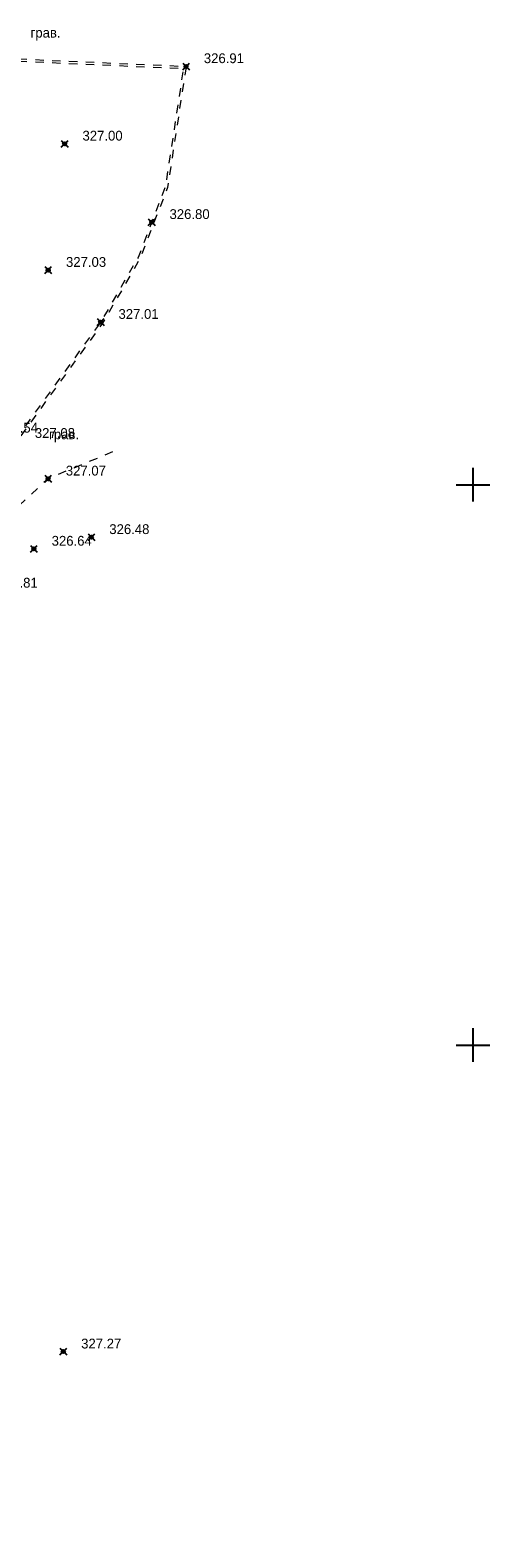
# Model space of a CAD drawing. Header units: metres. Extents: x 705573 to 711566, y 4301675 to 4311183.
# Tile 210 of 256: x 708289 to 708330, y 4309637 to 4309772. Entities that reach past the tile are written whole.
import ezdxf

# ---------------------------------------------------------------- set-up
doc = ezdxf.new("R2010")
doc.units = ezdxf.units.M
doc.header["$LTSCALE"] = 0.5
doc.header["$PDMODE"] = 35
doc.header["$PDSIZE"] = 0.3
doc.linetypes.add('Auto_Street_NotBorder_Line_m1', pattern=[3, 1.5, -1.5])
doc.linetypes.add('ДОРОГИ_СТРОЯЩ', pattern=[9, 8, -1])
for name, color, linetype in [('(001) Сетка', 92, 'Continuous'), ('(004) Точки рельефа', 7, 'Continuous'), ('(025) Дорога', 7, 'Continuous')]:
    doc.layers.add(name, color=color, linetype=linetype)
doc.layers.add('AUTO#_ROADS_EXIST_L', color=7, linetype='Continuous', lineweight=15, true_color=0x000000)
doc.styles.add('BM-431', font='txt')
doc.styles.add('D-431', font='txt')

# ---------------------------------------------------------------- blocks, each defined once
blk = doc.blocks.new('Setka')
at = {"layer": '(001) Сетка'}
for p, q in [((0, 1.5), (0, -1.5)), ((-1.5, 0), (1.5, 0))]:
    blk.add_line(p, q, dxfattribs=at)

msp = doc.modelspace()

# ---------------------------------------------------------------- linework, layer by layer
at = {"color": 0, "linetype": 'ByBlock', "lineweight": -2, "transparency": 16777216}
for p in [(708302.88, 4309768.73, 326.91), (708292.05, 4309761.83, 327), (708299.81, 4309754.82, 326.8), (708290.58, 4309750.56, 327.03), (708295.26, 4309745.92, 327.01), (708290.57, 4309731.94, 327.07), (708294.44, 4309726.71, 326.48), (708289.31, 4309725.68, 326.64), (708291.93, 4309654.05, 327.27)]:
    msp.add_point(p, dxfattribs=at)
at = {"layer": 'AUTO#_ROADS_EXIST_L', "linetype": 'Auto_Street_NotBorder_Line_m1', "lineweight": 15, "elevation": 327.05, "flags": 128}
for points in [[(708277.45, 4309769.67), (708302.64, 4309768.54), (708301.02, 4309757.97), (708298.6, 4309751.68), (708295.26, 4309745.92), (708287.64, 4309735.41)], [(708277.45, 4309769.87), (708302.88, 4309768.73), (708301.22, 4309757.91), (708298.78, 4309751.6), (708295.43, 4309745.81), (708287.8, 4309735.29)]]:
    msp.add_lwpolyline(points, dxfattribs=at)
at = {"layer": 'AUTO#_ROADS_EXIST_L', "linetype": 'Auto_Street_NotBorder_Line_m1', "lineweight": 15, "flags": 128}
msp.add_lwpolyline([(708296.32, 4309734.33), (708290.57, 4309731.94), (708276.92, 4309719.36), (708263.74, 4309708.17), (708248.84, 4309697.17), (708242.89, 4309638.87), (708264.49, 4309637.43), (708275.16, 4309638.37)], dxfattribs=at)

# ---------------------------------------------------------------- block references
at = {"layer": '(001) Сетка'}
for p in [(708328.46, 4309731.4), (708328.46, 4309681.4)]:
    msp.add_blockref('Setka', p, dxfattribs=at)

# ---------------------------------------------------------------- texts
at = {"layer": '(004) Точки рельефа', "style": 'D-431'}
for s, p in [('326.91', (708304.46, 4309769.02, 326.91)), ('327.00', (708293.64, 4309762.11, 327)), ('326.80', (708301.4, 4309755.11, 326.8)), ('327.03', (708292.17, 4309750.84, 327.03)), ('327.01', (708296.85, 4309746.2, 327.01)), ('326.54', (708286.09, 4309736.05, 326.55)), ('327.08', (708289.39, 4309735.58, 327.08)), ('327.07', (708292.15, 4309732.22, 327.07)), ('326.48', (708296.03, 4309727, 326.48)), ('326.64', (708290.89, 4309725.96, 326.64)), ('326.81', (708286.07, 4309722.22, 326.81)), ('327.27', (708293.52, 4309654.33, 327.27))]:
    msp.add_text(s, height=0.875, dxfattribs=at).set_placement(p)
at = {"layer": '(025) Дорога', "linetype": 'ДОРОГИ_СТРОЯЩ', "style": 'BM-431'}
for p in [(708289.01, 4309771.3), (708290.66, 4309735.46)]:
    msp.add_text('грав.', height=0.875, dxfattribs=at).set_placement(p)

doc.saveas('drawing.dxf')
